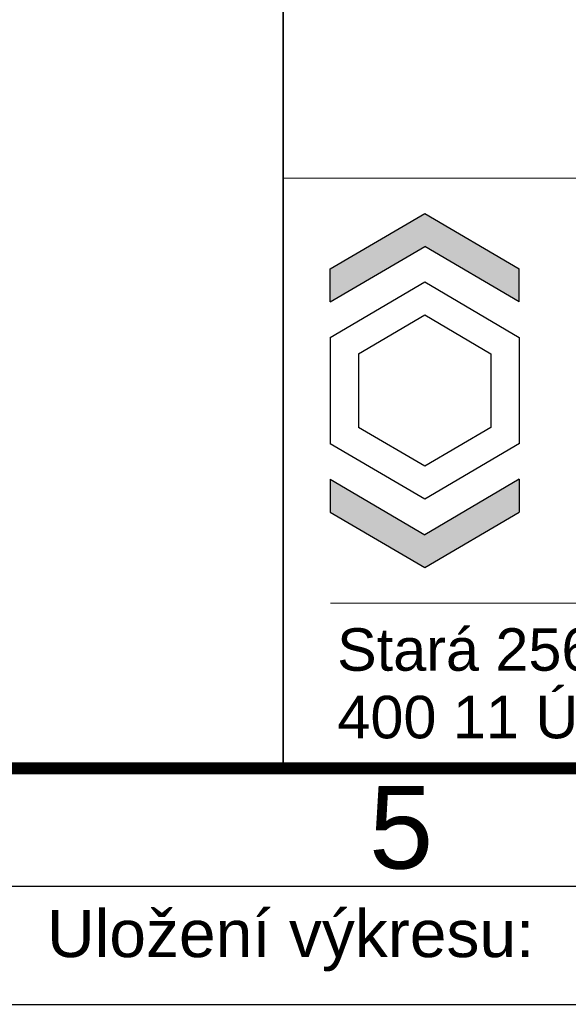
# Model space of a CAD drawing. Header units: millimetres. Extents: x -13222 to 1323140, y -27303 to 46947.
# Tile 3 of 11: x 42738 to 48549, y -27303 to -16876. Entities that reach past the tile are written whole.
import ezdxf
from ezdxf.enums import TextEntityAlignment as Align

# ---------------------------------------------------------------- set-up
doc = ezdxf.new("R2010")
doc.units = ezdxf.units.MM
doc.layers.add('_RAMECEK_FORMAT', color=255, linetype='Continuous', lineweight=25)
doc.styles.add('Arial', font='arial.ttf')

# ---------------------------------------------------------------- blocks, each defined once
blk = doc.blocks.new('A3-ČSN EN ISO 5457')
at = {"lineweight": 25}
for points in [[(0, 0), (420, 0), (420, 297), (0, 297)], [(15, 5), (415, 5), (415, 292), (15, 292)]]:
    blk.add_lwpolyline(points, close=True, dxfattribs=at)
at = {"color": 130, "const_width": 0.5}
blk.add_lwpolyline([(20, 10), (410, 10), (410, 287), (20, 287)], close=True, dxfattribs=at)
at = {"style": 'Arial'}
blk.add_text('5', height=3.5, dxfattribs=at).set_placement((240, 7.5), align=Align.MIDDLE_CENTER)
blk.add_text('Uložení výkresu:', height=2, dxfattribs=at).set_placement((225, 4), align=Align.TOP_LEFT)
at = {"style": 'Arial', "flags": 8}
blk.add_attdef('CESTA', text='', height=2, dxfattribs=at).set_placement((247, 4), align=Align.TOP_LEFT)
blk = doc.blocks.new('INT-RAZITKO')
at = {"color": 130, "lineweight": 35}
for q in [(-175, 74), (0, 0)]:
    blk.add_line((-175, 0), q, dxfattribs=at)
at = {"color": 50, "lineweight": 20}
blk.add_line((-175, 25), (0, 25), dxfattribs=at)
at = {"color": 170}
for p, q in [((-173, 21.151), (-169, 23.5)), ((-169, 23.5), (-165, 21.151)), ((-173, 19.759), (-169, 22.108)), ((-165, 19.759), (-169, 22.108)), ((-173, 19.759), (-173, 21.151)), ((-165, 19.759), (-165, 21.151)), ((-173, 18.25), (-173, 13.744)), ((-165, 18.25), (-165, 13.744)), ((-171.802, 17.562), (-171.802, 14.432)), ((-166.198, 17.562), (-166.191, 14.437)), ((-173, 12.241), (-173, 10.849)), ((-173, 12.241), (-169, 9.892)), ((-165, 12.241), (-169, 9.892)), ((-165, 12.241), (-165, 10.849)), ((-173, 10.849), (-169, 8.5)), ((-169, 8.5), (-165, 10.849))]:
    blk.add_line(p, q, dxfattribs=at)
at = {"color": 7, "lineweight": 15}
blk.add_line((-172.996, 7), (-107.453, 7), dxfattribs=at)
at = {"color": 170}
for points in [[(-173, 18.25), (-169, 20.599), (-165, 18.25)], [(-171.802, 17.562), (-169, 19.207), (-166.198, 17.562)], [(-166.191, 14.437), (-169, 12.792), (-171.809, 14.437)], [(-164.989, 13.75), (-169, 11.401), (-173, 13.744)]]:
    blk.add_lwpolyline(points, dxfattribs=at)
for points in [[(-173, 21.151), (-173, 19.759), (-169, 23.5), (-169, 22.108)], [(-169, 23.5), (-169, 22.108), (-165, 21.151), (-165, 19.759)], [(-173, 10.849), (-173, 12.241), (-169, 8.5), (-169, 9.892)], [(-169, 8.5), (-169, 9.892), (-165, 10.849), (-165, 12.241)]]:
    blk.add_solid(points, dxfattribs=at)
at = {"color": 7, "style": 'Arial'}
for s, p in [('Stará 2569/96', (-172.711, 4.131)), ('400 11 Ústí nad Labem, CZ', (-172.697, 1.269))]:
    blk.add_text(s, height=1.8, dxfattribs=at).set_placement(p)
at = {"color": 7, "style": 'Arial', "flags": 8}
for tag, p in [('R.4', (-171.131, 71.897)), ('R.3', (-171.131, 67.897)), ('R.2', (-171.131, 63.897)), ('R.1', (-171.131, 59.897)), ('PROFČ1', (-9.696, 34.827)), ('PROFČ2', (-9.696, 30.576)), ('VÝKRES3', (-97.5, 27.473))]:
    blk.add_attdef(tag, text='', height=2.5, dxfattribs=at).set_placement(p, align=Align.MIDDLE)
for tag, width, p, p2 in [('DAT4', 1.533851, (-166.216, 70.669), (-152.522, 70.669)), ('ZPR4', 1.573181, (-151.469, 70.669), (-137.425, 70.669)), ('KON4', 1.458249, (-128.471, 70.669), (-114.603, 70.669)), ('SCH4', 1.48868, (-105.474, 70.669), (-91.605, 70.669)), ('DAT3', 1.533851, (-166.216, 66.669), (-152.522, 66.669)), ('ZPR3', 1.573181, (-151.469, 66.669), (-137.425, 66.669)), ('KON3', 1.458249, (-128.471, 66.669), (-114.603, 66.669)), ('SCH3', 1.48868, (-105.474, 66.669), (-91.605, 66.669)), ('DAT2', 1.533851, (-166.216, 62.669), (-152.522, 62.669)), ('ZPR2', 1.573181, (-151.469, 62.669), (-137.425, 62.669)), ('KON2', 1.458249, (-128.471, 62.669), (-114.603, 62.669)), ('SCH2', 1.48868, (-105.474, 62.669), (-91.605, 62.669)), ('DAT1', 1.533851, (-166.216, 58.669), (-152.522, 58.669)), ('ZPR1', 1.573181, (-151.469, 58.669), (-137.425, 58.669)), ('KON1', 1.458249, (-128.471, 58.669), (-114.603, 58.669)), ('SCH1', 1.48868, (-105.474, 58.669), (-91.605, 58.669))]:
    blk.add_attdef(tag, text='', height=2.5, dxfattribs=dict(at, width=width)).set_placement(p, p2, align=Align.FIT)
for tag, p in [('POPIS4', (-82.301, 70.669)), ('POPIS3', (-82.301, 66.669)), ('POPIS2', (-82.301, 62.669)), ('POPIS1', (-82.301, 58.669)), ('ZÁKAZNÍK', (-157.365, 50.04)), ('PROJEKT', (-88.926, 50.04)), ('ZÁKAZNÍK_2', (-157.368, 44.966)), ('PROJEKT_2', (-88.933, 44.966)), ('VÝKRES1', (-159.466, 39.55)), ('Č.PROJEKTU', (-53.161, 21.581)), ('STUP.', (-92.444, 21.452)), ('FOR', (-7.3, 21.452)), ('MĚŘ.', (-96.833, 17.593)), ('ORI.Č.', (-48.555, 17.593)), ('LIS', (-7.3, 17.593))]:
    blk.add_attdef(tag, p, '', height=2.5, dxfattribs=at)
at = {"color": 130, "style": 'Arial', "flags": 8}
for tag, p in [('VÝKRES2', (-97.5, 34.5)), ('ČÍSLOV', (-68.985, 7.193)), ('REV', (-26.114, 6.737))]:
    blk.add_attdef(tag, text='', height=5, dxfattribs=at).set_placement(p, align=Align.MIDDLE)

msp = doc.modelspace()

# ---------------------------------------------------------------- block references
at = {"layer": '_RAMECEK_FORMAT', "xscale": 250, "yscale": 250, "zscale": 250}
for name, p in [('A3-ČSN EN ISO 5457', (-13222, -27303)), ('INT-RAZITKO', (89278, -24803))]:
    msp.add_blockref(name, p, dxfattribs=at)

doc.saveas('drawing.dxf')
